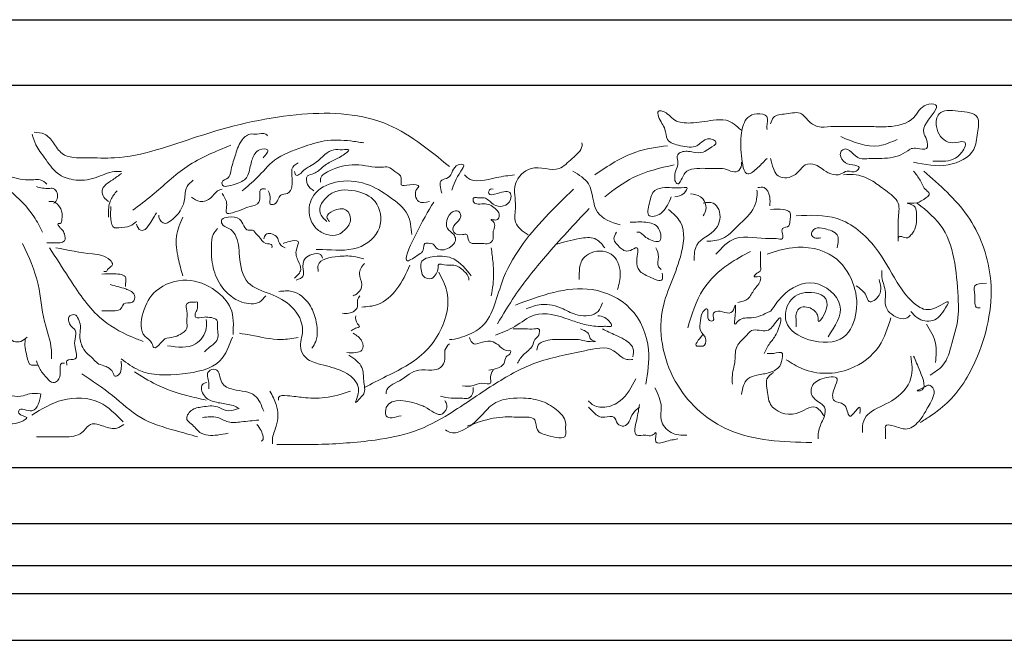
# Model space of a CAD drawing. Extents: x 0 to 286551, y -50 to 581131.
# Tile 133 of 207: x 171611 to 172666, y 560911 to 561575. Entities that reach past the tile are written whole.
import ezdxf

# ---------------------------------------------------------------- set-up
doc = ezdxf.new("R2010")
doc.units = 0
doc.header["$MEASUREMENT"] = 0
doc.layers.add('0.13', color=5, linetype='CONTINUOUS')
doc.layers.add('0.18', color=1, linetype='CONTINUOUS')
doc.layers.add('0.15 GRIJS', color=252, linetype='CONTINUOUS', lineweight=15)

msp = doc.modelspace()

# ---------------------------------------------------------------- linework, layer by layer
at = {"layer": '0.13'}
for points in [[(170183.6, 561505.2), (174323.6, 561505.2)], [(170230.9, 560990.8), (174323.6, 560990.8)], [(170213.6, 560960.7), (174323.6, 560960.7)], [(170213.6, 560910.7), (174323.6, 560910.7)]]:
    msp.add_lwpolyline(points, dxfattribs=at)
at = {"layer": '0.15 GRIJS'}
for points, knots in [([(172415.5, 561463.7), (172416.2, 561466.2), (172418.3, 561473.7), (172433.1, 561473.7), (172447.8, 561477.9), (172455.7, 561466.2), (172466.1, 561459), (172483.3, 561461.6), (172502.2, 561460.4), (172522.9, 561461), (172544.7, 561459.9), (172569.2, 561465), (172576.8, 561485.2), (172600.2, 561485.5), (172582.4, 561467.7), (172577.7, 561454.8), (172583.2, 561447.1), (172584.7, 561434.4), (172573.1, 561437.8), (172567.9, 561437.5), (172565.7, 561437.3)], [0, 0, 0, 0, 7.426924, 21.630443, 38.214259, 47.869753, 60.587604, 74.245017, 97.657394, 118.143657, 135.70294, 164.706245, 184.016688, 193.771942, 215.578491, 226.697048, 234.123972, 243.875487, 253.630741, 260.459303, 260.459303, 260.459303, 260.459303]), ([(172568.6, 561422.7), (172580.7, 561420.1), (172603.2, 561415.2), (172634.9, 561430.7), (172636.3, 561452.9), (172640.9, 561475), (172616.5, 561477.3), (172594.6, 561479.4), (172590.7, 561457.7), (172602.2, 561442.5), (172614.5, 561443.7), (172626.7, 561445.9), (172618.4, 561426.3), (172603.9, 561423.3), (172592.7, 561423.6), (172589.1, 561423.7)], [0, 0, 0, 0, 37.185044, 69.136825, 87.117892, 103.695293, 125.288591, 145.98239, 159.944672, 180.816534, 191.547256, 198.376106, 209.494738, 232.18322, 242.913941, 242.913941, 242.913941, 242.913941]), ([(171626.8, 561454.7), (171630.8, 561454.5), (171639.5, 561454.1), (171648.1, 561443), (171658, 561426.8), (171685, 561427.7), (171733, 561425.2), (171807.6, 561454), (171901.1, 561477.3), (172002.3, 561475.2), (172049.3, 561436.3), (172071.5, 561417.9)], [0, 0, 0, 0, 11.542918, 24.779048, 39.501429, 65.995542, 96.08537, 187.875314, 296.082834, 390.097909, 474.469119, 474.469119, 474.469119, 474.469119]), ([(172384.2, 561456.8), (172379.1, 561461.4), (172370.3, 561469.2), (172350, 561467.3), (172332.9, 561463.9), (172311.4, 561465.1), (172304.9, 561476.8), (172293.9, 561478.2), (172296.1, 561466.7), (172303.3, 561460.3), (172303.5, 561444.1), (172319.9, 561439.8), (172335.7, 561436.8), (172344.2, 561447.7), (172352.3, 561448), (172360, 561443.1), (172349.8, 561437.4), (172343, 561432.1), (172331.7, 561433.3), (172322.4, 561435.4), (172314.5, 561430.5), (172316.1, 561424.6), (172316.3, 561417.7), (172312.5, 561412.2), (172313.2, 561406.4), (172312.6, 561402.7), (172315.8, 561397.5), (172321.1, 561405.4), (172323.7, 561414.2), (172341.2, 561416.9), (172353.4, 561415.4), (172368, 561416.4), (172379, 561408), (172384.5, 561418.2), (172384.3, 561421.7), (172384.2, 561422.7)], [0, 0, 0, 0, 19.750479, 33.407891, 57.970855, 74.810722, 91.592169, 95.494328, 101.345198, 116.610016, 127.728573, 142.99685, 160.556421, 172.462736, 179.291298, 184.168287, 193.823781, 201.687799, 212.41852, 225.100464, 229.977222, 236.803303, 240.703948, 250.884998, 254.785643, 257.711078, 262.587453, 266.725328, 279.441131, 290.563476, 313.975854, 317.878012, 334.718163, 342.580561, 345.505997, 345.505997, 345.505997, 345.505997]), ([(172411.6, 561426.6), (172408.6, 561423.5), (172402.9, 561417.6), (172387.1, 561403.7), (172383.6, 561433.9), (172382.8, 561450.6), (172387.9, 561470.6), (172400.4, 561475.4), (172414.6, 561473.5), (172411.4, 561463.2), (172411.5, 561458.8), (172411.6, 561457.8)], [0, 0, 0, 0, 13.793369, 26.511116, 47.174944, 71.553636, 89.482479, 99.988667, 111.111012, 121.837737, 124.763172, 124.763172, 124.763172, 124.763172]), ([(171624.8, 561452.7), (171625.9, 561448.8), (171628.7, 561439.4), (171639.5, 561426.2), (171649.7, 561409.6), (171670.7, 561402), (171692.2, 561404.2), (171708.2, 561413.2), (171717.9, 561412.7), (171720.4, 561412.6)], [0, 0, 0, 0, 12.05017, 28.922028, 50.748424, 68.751949, 92.240849, 114.020242, 121.37554, 121.37554, 121.37554, 121.37554]), ([(171872.2, 561427.3), (171875.2, 561430.8), (171880.8, 561437.5), (171868, 561437.1), (171861.7, 561430.5), (171858.4, 561419.6), (171856, 561404.3), (171843.6, 561399.6), (171828.1, 561394.5), (171827.8, 561403.7), (171836.2, 561404.5), (171837.8, 561416.4), (171842.3, 561429.2), (171846.4, 561444.1), (171856.5, 561454), (171866, 561451.8), (171873.5, 561454.7), (171876.3, 561451.4), (171876.9, 561450.7)], [0, 0, 0, 0, 9.869615, 18.562187, 24.725838, 37.635508, 52.431838, 66.199015, 80.240973, 82.246208, 90.407222, 97.606632, 114.9598, 132.339304, 144.242585, 151.597883, 160.959092, 163.795264, 163.795264, 163.795264, 163.795264]), ([(171849.5, 561391.9), (171855, 561396.3), (171867.3, 561406.4), (171884.3, 561428.3), (171911.6, 561437.7), (171938.6, 561447.2), (171961.3, 561446.2), (171975.2, 561444.1), (171979.9, 561443.3)], [0, 0, 0, 0, 21.320193, 47.792728, 80.995352, 105.334344, 133.41826, 147.602672, 147.602672, 147.602672, 147.602672]), ([(172551.1, 561447.1), (172544.6, 561444.2), (172524.9, 561435.3), (172504.4, 561444.1), (172490.6, 561450)], [0, 0, 0, 0, 20.670153, 62.786571, 62.786571, 62.786571, 62.786571]), ([(171837.4, 561440.7), (171821.2, 561434.1), (171789.8, 561421.4), (171759.4, 561391.3), (171739.4, 561376.4), (171732.5, 561371.1)], [0, 0, 0, 0, 52.031617, 100.482415, 126.692969, 126.692969, 126.692969, 126.692969]), ([(171926.4, 561391.9), (171923.8, 561393.7), (171918.6, 561397.3), (171917.5, 561409.1), (171928.5, 561410.1), (171935.8, 561418), (171946.6, 561424.8), (171955.1, 561427.8), (171968, 561437.4), (171955.3, 561435.4), (171943.5, 561437.9), (171933, 561424.7), (171922.8, 561418.4), (171916.2, 561415.4), (171913.4, 561410.9), (171907.1, 561407), (171906.1, 561410.8), (171905.6, 561412.6)], [0, 0, 0, 0, 9.454476, 18.811981, 26.013381, 37.515899, 51.05363, 61.51921, 71.457826, 78.144486, 87.505984, 110.51102, 119.228414, 124.618628, 131.236795, 136.328982, 140.813127, 140.813127, 140.813127, 140.813127]), ([(172156, 561344.7), (172150.1, 561348.7), (172139.1, 561356.2), (172144.3, 561377.9), (172137.6, 561399.4), (172159.8, 561423), (172187.2, 561409.5), (172202.1, 561427), (172213.9, 561435.3), (172213.6, 561442.2), (172213.5, 561443.2)], [0, 0, 0, 0, 19.310581, 35.887982, 60.266673, 83.715195, 113.956422, 131.322578, 148.687041, 151.612476, 151.612476, 151.612476, 151.612476]), ([(172227.2, 561409.1), (172241.3, 561418.6), (172265.2, 561434.8), (172293.6, 561438.7), (172305.2, 561440.3)], [0, 0, 0, 0, 50.213655, 85.032385, 85.032385, 85.032385, 85.032385]), ([(172564.7, 561436.4), (172561.6, 561434.2), (172551.8, 561427.6), (172538.1, 561426.6), (172526.7, 561426.6), (172519.9, 561426.9), (172507.3, 561423.8), (172498, 561441.1), (172488.3, 561432), (172493.1, 561421.8), (172501.1, 561420), (172512.4, 561418.4), (172505.8, 561410.2), (172497.8, 561414.9), (172489.9, 561408.5), (172479.1, 561409), (172471.1, 561415.3), (172462.9, 561420.8), (172451.8, 561421.6), (172444.6, 561409.7), (172432.1, 561403.7), (172421.3, 561408.7), (172417.7, 561416.9), (172416.3, 561423), (172415.5, 561426.6)], [0, 0, 0, 0, 11.375309, 35.110682, 39.012841, 45.841403, 55.596657, 75.682238, 79.820113, 90.001267, 100.507455, 107.936544, 112.81292, 122.568173, 129.996998, 140.727719, 152.103028, 159.967295, 170.698017, 180.35317, 199.192859, 205.736321, 213.599031, 224.717588, 224.717588, 224.717588, 224.717588]), ([(171531, 561431.9), (171543.6, 561427.1), (171568.7, 561417.5), (171600.6, 561393.6), (171624.3, 561370.5), (171633.1, 561353.4), (171636, 561347.7)], [0, 0, 0, 0, 40.12262, 80.381898, 118.698008, 137.851645, 137.851645, 137.851645, 137.851645]), ([(171877.6, 561391.9), (171878.8, 561389), (171880.6, 561384.8), (171878.1, 561376.8), (171888.2, 561377.4), (171888, 561389), (171899.6, 561387.7), (171904.3, 561397.6), (171902.8, 561405), (171903.1, 561411.2), (171902.1, 561417.2), (171906.6, 561420), (171909.7, 561421.9)], [0, 0, 0, 0, 9.570338, 14.249091, 18.929551, 30.430609, 38.054346, 46.770316, 58.133056, 60.806768, 65.48552, 74.939996, 74.939996, 74.939996, 74.939996]), ([(172050.1, 561380.5), (172045.8, 561379.5), (172036.6, 561377.3), (172033.3, 561391.3), (172041.3, 561398.4), (172028.7, 561399.5), (172017.8, 561395.6), (172021.9, 561407.9), (172013, 561412), (172007, 561418.3), (171991.7, 561415.9), (171971.2, 561422.9), (171948.8, 561416.6), (171936.9, 561410.1), (171933, 561405.7), (171933.5, 561402.9), (171933.7, 561401.2)], [0, 0, 0, 0, 11.367409, 24.885043, 28.22756, 37.801128, 47.162337, 54.514607, 63.96922, 72.686509, 79.37317, 107.584054, 136.452131, 145.16942, 148.511936, 153.190689, 153.190689, 153.190689, 153.190689]), ([(172074, 561392.5), (172076.1, 561398.6), (172078.9, 561406.7), (172089.5, 561420.9), (172074.4, 561420.2), (172075.2, 561405.6), (172059.4, 561403.9), (172061.8, 561395.2), (172063.3, 561389.5)], [0, 0, 0, 0, 22.682931, 30.109676, 35.962771, 53.327233, 60.756058, 74.408023, 74.408023, 74.408023, 74.408023]), ([(172237.9, 561385.6), (172247.7, 561393.2), (172269.7, 561410.2), (172296.9, 561416.4), (172312.1, 561419.8)], [0, 0, 0, 0, 36.522353, 82.494809, 82.494809, 82.494809, 82.494809]), ([(171596.5, 561408.6), (171598.8, 561407.9), (171608.5, 561404.8), (171620.8, 561402.9), (171634.3, 561404.8), (171638.4, 561401.2), (171640.7, 561399.2)], [0, 0, 0, 0, 6.980859, 30.536239, 37.2229, 45.940188, 45.940188, 45.940188, 45.940188]), ([(171720.4, 561410.6), (171717.5, 561408.4), (171710.3, 561403), (171697.5, 561395.6), (171701.2, 561384.8), (171704.7, 561381.9), (171706.4, 561380.5)], [0, 0, 0, 0, 11.502518, 28.054304, 35.032984, 41.650947, 41.650947, 41.650947, 41.650947]), ([(172141.3, 561409.1), (172135, 561408.3), (172118.8, 561406.4), (172096.7, 561399.2), (172088.6, 561408), (172087.7, 561409.1)], [0, 0, 0, 0, 19.72861, 50.945306, 55.083384, 55.083384, 55.083384, 55.083384]), ([(172203.8, 561413), (172210.3, 561409.1), (172226.4, 561399.5), (172223.8, 561365.5), (172244.7, 561358.6), (172254.5, 561355.4)], [0, 0, 0, 0, 21.480203, 53.244827, 81.194017, 81.194017, 81.194017, 81.194017]), ([(172568.6, 561413), (172571.1, 561409.8), (172576.2, 561403.3), (172579.2, 561394.3), (172587.8, 561388.6), (172577.4, 561381.3), (172572.2, 561378.2), (172557.6, 561379.4), (172570.7, 561376.7), (172571.8, 561367.9), (172572, 561358.6), (172569.9, 561349.8), (172565.8, 561344.8), (172561.2, 561339.3), (172550.9, 561346.8), (172552.2, 561335.9), (172552, 561343.1), (172552.2, 561349.2), (172551.3, 561362.6), (172555.5, 561380.7), (172538.5, 561392.1), (172524.8, 561403.1), (172509, 561410.1), (172498.1, 561409.4), (172493.5, 561409.1)], [0, 0, 0, 0, 11.904676, 24.620325, 28.758403, 37.750293, 49.167906, 55.996756, 63.425845, 70.85277, 81.579301, 91.760454, 96.636985, 101.513973, 111.269227, 115.169677, 118.095112, 124.920998, 138.573159, 156.125769, 175.436213, 192.21766, 211.057279, 224.714691, 224.714691, 224.714691, 224.714691]), ([(172579.4, 561413), (172596.4, 561398.2), (172631, 561368.3), (172658.6, 561295.3), (172644.4, 561223), (172615.5, 561172.7), (172590.1, 561152.9), (172579.1, 561146), (172575.5, 561143.8)], [0, 0, 0, 0, 66.900827, 135.726046, 222.618891, 279.166652, 305.519743, 318.237594, 318.237594, 318.237594, 318.237594]), ([(171629.3, 561396.5), (171633.7, 561395.3), (171639.6, 561393.7), (171647.1, 561395.2), (171652.7, 561390.7), (171652.5, 561382.4), (171648.7, 561379.1), (171648, 561378.5)], [0, 0, 0, 0, 13.52282, 18.203569, 21.546349, 33.577566, 36.413738, 36.413738, 36.413738, 36.413738]), ([(171760.5, 561365.8), (171760.5, 561365.1), (171760.3, 561361.3), (171766, 561355.3), (171775.4, 561361.2), (171783.5, 561369), (171789.1, 561382.6), (171788.2, 561396.1), (171794.7, 561401.2), (171797.3, 561403.2)], [0, 0, 0, 0, 2.005235, 11.459711, 16.551822, 32.624399, 45.534069, 59.823057, 69.277533, 69.277533, 69.277533, 69.277533]), ([(171828.1, 561389.2), (171830, 561386.3), (171833.5, 561381.4), (171833.1, 561374.4), (171831.5, 561366.6), (171846, 561369.7), (171853.6, 561374.8), (171871.8, 561377.8), (171865.9, 561395.1), (171873.1, 561394.1), (171874.9, 561393.9)], [0, 0, 0, 0, 9.869752, 17.222216, 21.900968, 28.587629, 48.467383, 58.932792, 73.22159, 77.902338, 77.902338, 77.902338, 77.902338]), ([(171943.1, 561359.1), (171941.8, 561360.7), (171938.3, 561365.1), (171948.7, 561372.4), (171961.3, 561374.4), (171968.3, 561360.2), (171960.7, 561350.7), (171951.8, 561343.5), (171939.6, 561344.2), (171927.5, 561351.4), (171919, 561367.3), (171924.4, 561391.1), (171951.3, 561404.5), (171982.4, 561401.9), (172007.2, 561386.3), (172029, 561369.3), (172030.6, 561352.6), (172031.3, 561345.1)], [0, 0, 0, 0, 5.389411, 14.843684, 28.901544, 39.36462, 53.129125, 61.290139, 73.325897, 86.512772, 102.359613, 124.254517, 151.544263, 184.369944, 213.398262, 239.870863, 261.765705, 261.765705, 261.765705, 261.765705]), ([(172054.8, 561379.8), (172048.8, 561370.1), (172039.1, 561354.4), (172018.8, 561309.6), (172036.9, 561322.7), (172044.8, 561327.5), (172043.3, 561337.2), (172049.5, 561335.4), (172054.2, 561336.3), (172058.1, 561327.2), (172071.5, 561329), (172079.8, 561338.2), (172075.8, 561346.8), (172064, 561352), (172072.2, 561373.4), (172084.3, 561368.9), (172083.6, 561359.6), (172075.2, 561356.6), (172075, 561345.4), (172083.6, 561344.4), (172091.9, 561346.4), (172090.6, 561333.2), (172104.5, 561336.9), (172113.4, 561334.3), (172119.7, 561340.2), (172116.6, 561348.9), (172123, 561356.4), (172115.1, 561361.4), (172119.7, 561361), (172123.5, 561359.9), (172125.8, 561366.1), (172121.6, 561373), (172113.8, 561378.7), (172106, 561377.8), (172101.3, 561377.8), (172096.7, 561378.6), (172096.5, 561385.8), (172103, 561383.7), (172110.6, 561386.2), (172117.5, 561376.4), (172129.5, 561374), (172137.7, 561380.7), (172138, 561393.4), (172125.5, 561390), (172111.7, 561385.8), (172114.6, 561394.6), (172117.3, 561394), (172118.3, 561393.9)], [0, 0, 0, 0, 42.78684, 69.229596, 82.996773, 89.61494, 97.236122, 101.91687, 104.591419, 111.209586, 125.251256, 136.752314, 141.843112, 151.297588, 171.932986, 177.025174, 183.709161, 193.647479, 200.331467, 210.066965, 214.747714, 221.726394, 236.020598, 243.375895, 249.993859, 256.677846, 268.709063, 271.545372, 273.551284, 278.232032, 283.32283, 288.41345, 301.951181, 309.306479, 311.312678, 316.404601, 321.083354, 325.095177, 332.450475, 343.952993, 355.495911, 365.434527, 372.118515, 386.160473, 395.521682, 400.612301, 403.28685, 403.28685, 403.28685, 403.28685]), ([(172309.1, 561385.6), (172306.5, 561379.5), (172302.9, 561370.8), (172293.4, 561364.7), (172281.6, 561363.8), (172286.4, 561380.2), (172288.6, 561393.5), (172306.4, 561396.5), (172315.4, 561394.3), (172327.9, 561396.1), (172321.5, 561386.5), (172316.3, 561386), (172313, 561385.6)], [0, 0, 0, 0, 19.234739, 27.098854, 33.927704, 47.579864, 62.433761, 73.556105, 94.04208, 96.968771, 103.510805, 114.016994, 114.016994, 114.016994, 114.016994]), ([(172414.5, 561375.9), (172414.8, 561379), (172415.4, 561385.9), (172410.7, 561396.8), (172404.2, 561395.8), (172401.8, 561395.4)], [0, 0, 0, 0, 9.751321, 21.124717, 27.953279, 27.953279, 27.953279, 27.953279]), ([(171715.7, 561391.9), (171713.2, 561388.9), (171707.5, 561382.2), (171706.3, 561371.6), (171706.4, 561365.3), (171706.4, 561363.8)], [0, 0, 0, 0, 11.501216, 25.790258, 30.46901, 30.46901, 30.46901, 30.46901]), ([(171795.3, 561385.2), (171798.3, 561383.1), (171804.8, 561378.5), (171816.7, 561383.2), (171821.4, 561391.6), (171826.4, 561393.3), (171828.1, 561393.9)], [0, 0, 0, 0, 10.465322, 22.519444, 32.919199, 38.01131, 38.01131, 38.01131, 38.01131]), ([(171940.4, 561359.1), (171937.2, 561362), (171928.4, 561370.1), (171943.2, 561393.3), (171969.4, 561394.1), (171996.3, 561382.8), (172001.8, 561349), (171971.9, 561325.4), (171946, 561329.2), (171931.3, 561329), (171929, 561329)], [0, 0, 0, 0, 11.902392, 32.82824, 61.298974, 85.526207, 113.986659, 145.691321, 183.190099, 189.87676, 189.87676, 189.87676, 189.87676]), ([(172204.5, 561393.9), (172194.3, 561384), (172164, 561354.5), (172126.5, 561307.2), (172116.5, 561247.8), (172088.5, 561236.3), (172077.2, 561232.7), (172072.4, 561232.8), (172071.5, 561232.8)], [0, 0, 0, 0, 42.544837, 126.90349, 181.018918, 201.949906, 213.627197, 216.302034, 216.302034, 216.302034, 216.302034]), ([(172343.3, 561365.2), (172344.5, 561367.4), (172348.3, 561373.9), (172342.5, 561387.2), (172333.5, 561388.2), (172329.6, 561388.6)], [0, 0, 0, 0, 7.427038, 22.280821, 33.403444, 33.403444, 33.403444, 33.403444]), ([(172347.2, 561337.9), (172353, 561338.2), (172366.2, 561339.1), (172381.3, 561356.3), (172397, 561369.3), (172401.2, 561384.2), (172400.9, 561390.2), (172400.8, 561392.5)], [0, 0, 0, 0, 16.839867, 38.320292, 65.295814, 76.414446, 83.240527, 83.240527, 83.240527, 83.240527]), ([(171642.7, 561380.5), (171644.3, 561380.6), (171649.3, 561381.2), (171654.2, 561375.3), (171657.4, 561368.4), (171656.8, 561363.2), (171656.3, 561356.4), (171650.9, 561357.8), (171654.3, 561352.4), (171657.4, 561350.1), (171659.9, 561345.4), (171661.2, 561338), (171653, 561335.6), (171647, 561336.5), (171642.2, 561336.4), (171640.7, 561336.4)], [0, 0, 0, 0, 4.680749, 14.619152, 19.709885, 27.062349, 32.153082, 34.158993, 39.249613, 42.086126, 47.475537, 54.827807, 59.919994, 69.281204, 73.961664, 73.961664, 73.961664, 73.961664]), ([(171709.1, 561375.1), (171708.8, 561371), (171708.4, 561363.7), (171710.6, 561351.4), (171720.5, 561352.9), (171729, 561352.8), (171734.3, 561357.3), (171736.5, 561359.1)], [0, 0, 0, 0, 13.367975, 23.549393, 28.230141, 40.431799, 48.592813, 48.592813, 48.592813, 48.592813]), ([(172221.2, 561373.1), (172205.4, 561356.2), (172177.4, 561326.3), (172144.2, 561285.1), (172129, 561259.6), (172123, 561249.5)], [0, 0, 0, 0, 69.567741, 122.922413, 158.35138, 158.35138, 158.35138, 158.35138]), ([(172333.5, 561317.4), (172333.7, 561323.4), (172334.1, 561339.2), (172359.4, 561346.6), (172363.3, 561368.7), (172354.1, 561380.8), (172347.1, 561379.5), (172343.3, 561378.8)], [0, 0, 0, 0, 16.833768, 43.810968, 64.497055, 73.488945, 84.219666, 84.219666, 84.219666, 84.219666]), ([(172572.5, 561378.8), (172582.8, 561370.5), (172603.4, 561353.7), (172613.9, 561313.6), (172616.2, 561282.8), (172617, 561253.6), (172610, 561231.2), (172603.6, 561205.6), (172591.2, 561197.7), (172586.2, 561194.5)], [0, 0, 0, 0, 38.621431, 77.78695, 118.928487, 132.580453, 164.523447, 189.878682, 207.244958, 207.244958, 207.244958, 207.244958]), ([(171736.5, 561356.4), (171737.6, 561353.4), (171739, 561349.5), (171746.4, 561349.6), (171750.4, 561356.5), (171754.7, 561362.8), (171757, 561366.9), (171757.9, 561368.5)], [0, 0, 0, 0, 8.159969, 10.834518, 20.288994, 29.004964, 34.394207, 34.394207, 34.394207, 34.394207]), ([(171786, 561363.8), (171783.1, 561357), (171777.1, 561342.8), (171780.7, 561320.8), (171784.3, 561307.1), (171786, 561301)], [0, 0, 0, 0, 21.772644, 45.252635, 64.544298, 64.544298, 64.544298, 64.544298]), ([(171963.8, 561216.1), (171969.7, 561212.1), (171979.8, 561205.3), (171979.1, 561189), (171982.3, 561175.8), (171976.1, 561170.5), (171969.2, 561162.2), (171975.9, 561176.9), (171972.5, 561190), (171953.3, 561202.2), (171933.9, 561205.2), (171917.2, 561211.5), (171909.8, 561226.1), (171918.1, 561245.1), (171904.6, 561270), (171880.6, 561282), (171851.5, 561290.7), (171846.1, 561320), (171846, 561341.5), (171836.4, 561352.5), (171827.5, 561354.2), (171827.3, 561362.8), (171836.8, 561364.2), (171847.2, 561364.1), (171850.8, 561355.1), (171855.1, 561348.6), (171862, 561351), (171864.5, 561345.7), (171869.5, 561341.6), (171872.1, 561334.3), (171882.2, 561335.6), (171881.7, 561332), (171881.6, 561331)], [0, 0, 0, 0, 19.387399, 33.566497, 47.602949, 53.76637, 60.384537, 67.363113, 83.52957, 104.125486, 128.464478, 144.314537, 154.777612, 173.600007, 201.426799, 228.716545, 255.031149, 284.623809, 308.481576, 317.936052, 326.653341, 331.332093, 338.533493, 350.73515, 359.45112, 366.069287, 370.749748, 377.367915, 380.204224, 390.604182, 397.585041, 400.258559, 400.258559, 400.258559, 400.258559]), ([(172306.2, 561372), (172311.1, 561367.8), (172325.7, 561355.1), (172318.9, 561310.7), (172289.8, 561259.5), (172307.3, 561181.1), (172372.9, 561124.8), (172428.6, 561123.2), (172459.4, 561122.4)], [0, 0, 0, 0, 18.633319, 55.688766, 117.36476, 198.073737, 270.651176, 360.467557, 360.467557, 360.467557, 360.467557]), ([(172356.9, 561324.2), (172363.2, 561331.1), (172378.4, 561347.7), (172405.4, 561339.6), (172420.8, 561341.3), (172432.1, 561338.4), (172423.7, 561353.7), (172435.7, 561352.6), (172435.9, 561360.8), (172438.8, 561369.6), (172426.6, 561373), (172419.8, 561372.4), (172415.5, 561372)], [0, 0, 0, 0, 26.353213, 63.423291, 70.251853, 77.080415, 87.806946, 95.236035, 99.256802, 109.983333, 117.412422, 131.069547, 131.069547, 131.069547, 131.069547]), ([(172442.8, 561365.2), (172457.9, 561365.9), (172490.6, 561367.5), (172529.1, 561334.4), (172547.9, 561297.2), (172566.8, 561270.8), (172587, 561260.6), (172609.5, 561278.2), (172599.9, 561261.7), (172591.7, 561250.2), (172573.4, 561253.4), (172567.8, 561260.3), (172565.7, 561262.8)], [0, 0, 0, 0, 43.996009, 95.49772, 139.329889, 171.173189, 189.160742, 207.094388, 213.636292, 232.946939, 249.78709, 259.44238, 259.44238, 259.44238, 259.44238]), ([(172265.2, 561358.3), (172270.7, 561358.6), (172281.2, 561359.1), (172297.1, 561355.7), (172299.6, 561337.2), (172288, 561338.2), (172281.3, 561341.7), (172275.8, 561348), (172273.1, 561347.7), (172272.1, 561347.6)], [0, 0, 0, 0, 16.584103, 31.852123, 45.504089, 48.430492, 63.698682, 68.575671, 71.502074, 71.502074, 71.502074, 71.502074]), ([(172486.7, 561331), (172487.7, 561336.2), (172489.8, 561347), (172474.7, 561351.1), (172463.6, 561353.9), (172457.4, 561345.5), (172463, 561340.5), (172466.8, 561341.3), (172469.1, 561341.8)], [0, 0, 0, 0, 13.651966, 28.920243, 38.675496, 46.538064, 50.675939, 57.504789, 57.504789, 57.504789, 57.504789]), ([(171874.9, 561279.6), (171872.8, 561277), (171866.7, 561269.4), (171845.4, 561272), (171827.3, 561286.6), (171817.2, 561309.7), (171816.4, 561329), (171817.2, 561344.3), (171821.6, 561349.6), (171823.4, 561351.8)], [0, 0, 0, 0, 9.454476, 28.176895, 54.919712, 77.65666, 101.136651, 113.33394, 121.493744, 121.493744, 121.493744, 121.493744]), ([(171872.9, 561340.4), (171873.3, 561342.2), (171874.8, 561348.1), (171888.9, 561344.9), (171888.7, 561333.9), (171893.8, 561331.8), (171895.6, 561331)], [0, 0, 0, 0, 5.090798, 16.633716, 27.096662, 32.487126, 32.487126, 32.487126, 32.487126]), ([(172237.9, 561331), (172234.7, 561335), (172227.7, 561343.6), (172207.2, 561340.5), (172194.1, 561337), (172186.2, 561334.9)], [0, 0, 0, 0, 14.49967, 31.083773, 56.16392, 56.16392, 56.16392, 56.16392]), ([(172299.4, 561303.7), (172299.8, 561301), (172301, 561292.6), (172284.9, 561300.3), (172274.2, 561305.2), (172270.5, 561316.9), (172275.8, 561335), (172265.4, 561327.2), (172258.7, 561327.2), (172252.9, 561332.6), (172245.4, 561339.3), (172249.1, 561345.3), (172250.6, 561347.6)], [0, 0, 0, 0, 6.82608, 20.793295, 33.511146, 44.629703, 58.281669, 65.710758, 72.53932, 77.416308, 89.320984, 96.74773, 96.74773, 96.74773, 96.74773]), ([(171614.6, 561335.7), (171621.2, 561321.3), (171633.5, 561294.6), (171635.3, 561254.5), (171645.9, 561228.9), (171645.5, 561215.2), (171645.4, 561212)], [0, 0, 0, 0, 47.175433, 87.173951, 118.788105, 128.14561, 128.14561, 128.14561, 128.14561]), ([(171643.4, 561331), (171650.2, 561320.4), (171666.7, 561294.8), (171691.2, 561257), (171722.9, 561238.5), (171739.6, 561232.3), (171743.6, 561230.8)], [0, 0, 0, 0, 38.196937, 91.551432, 132.373714, 145.287161, 145.287161, 145.287161, 145.287161]), ([(171650, 561331), (171663.2, 561328.4), (171682.8, 561324.6), (171704.4, 561322.9), (171712.9, 561312.1), (171706.2, 561309.8), (171704.7, 561305.1), (171702.5, 561305.4), (171701.5, 561305.6)], [0, 0, 0, 0, 40.013248, 59.893003, 65.282557, 71.900724, 75.243085, 77.917634, 77.917634, 77.917634, 77.917634]), ([(171893.6, 561335.7), (171895.6, 561336.4), (171900.3, 561338), (171913, 561340.1), (171905.5, 561327.1), (171909, 561318), (171914.6, 561306.7), (171908.8, 561301.2), (171905.6, 561298.3)], [0, 0, 0, 0, 6.980859, 16.342356, 25.260172, 37.457508, 47.189915, 58.690972, 58.690972, 58.690972, 58.690972]), ([(172116.3, 561331), (172117, 561325.7), (172118.9, 561312.7), (172119.3, 561295.2), (172117, 561283.6), (172116.3, 561279.6)], [0, 0, 0, 0, 16.166614, 39.56057, 51.758051, 51.758051, 51.758051, 51.758051]), ([(172292.6, 561331), (172294, 561327.9), (172297, 561321.5), (172293.2, 561311.8), (172297.3, 561308.5), (172298.4, 561307.6)], [0, 0, 0, 0, 10.180967, 20.907692, 25.045771, 25.045771, 25.045771, 25.045771]), ([(172411.6, 561324.2), (172420.5, 561327.1), (172443.7, 561334.5), (172483, 561327.9), (172505.4, 561295.5), (172510.2, 561263.4), (172495.9, 561228.1), (172457.7, 561228.6), (172427.7, 561246.6), (172433.4, 561276.1), (172454.6, 561286.7), (172486.1, 561277.7), (172465.4, 561246.3), (172466.7, 561259.5), (172460.1, 561267.5), (172446.2, 561269), (172442.1, 561259.7), (172442.9, 561253), (172442.8, 561248.5), (172442.8, 561246.2)], [0, 0, 0, 0, 28.154561, 73.123204, 107.25809, 138.705705, 169.235039, 206.420083, 237.647341, 259.452594, 281.264332, 305.882549, 325.117289, 328.042724, 339.9474, 353.604812, 360.146846, 366.972926, 373.799006, 373.799006, 373.799006, 373.799006]), ([(171935.7, 561319.7), (171935.2, 561321.2), (171933.6, 561326), (171924.3, 561324), (171914.8, 561320), (171914.4, 561309.6), (171916.4, 561299.6), (171910.8, 561297.5), (171907.6, 561296.3)], [0, 0, 0, 0, 4.484145, 13.845642, 22.222995, 34.420331, 41.104318, 49.821607, 49.821607, 49.821607, 49.821607]), ([(171979.9, 561319), (171976, 561320.1), (171967, 561322.6), (171951.2, 561322), (171929.7, 561318.6), (171930.8, 561308), (171931, 561305.6)], [0, 0, 0, 0, 11.677572, 27.725441, 51.079358, 57.76354, 57.76354, 57.76354, 57.76354]), ([(172094.9, 561301), (172089.2, 561308.1), (172078.8, 561321.1), (172058.3, 561323.1), (172039.8, 561318.6), (172041.4, 561307.7), (172042.3, 561299.4), (172052.6, 561296.2), (172057.8, 561303), (172059.8, 561307.9), (172058.7, 561315.2), (172068.9, 561311.2), (172077.9, 561313.6), (172086.6, 561307), (172092.4, 561300.6), (172092.2, 561297), (172092.2, 561296.3)], [0, 0, 0, 0, 26.004237, 46.904556, 62.456156, 69.80862, 76.787196, 86.522695, 93.140862, 100.119355, 102.793067, 112.154276, 119.509574, 132.696299, 141.412105, 143.417341, 143.417341, 143.417341, 143.417341]), ([(172251.6, 561286.2), (172253.2, 561291.9), (172256.7, 561304.9), (172247.6, 561329), (172223.5, 561328.4), (172211.6, 561316.8), (172210.5, 561306), (172210.6, 561299.2), (172210.6, 561296.9)], [0, 0, 0, 0, 17.794887, 40.477642, 64.865775, 74.520928, 88.48308, 95.30916, 95.30916, 95.30916, 95.30916]), ([(172326.7, 561245.2), (172331, 561259.6), (172339.1, 561286.4), (172366.7, 561312.6), (172386, 561322.9), (172394, 561327.1)], [0, 0, 0, 0, 44.186247, 82.807541, 109.909489, 109.909489, 109.909489, 109.909489]), ([(172380.3, 561272.5), (172384.3, 561273.3), (172392.4, 561274.9), (172397.4, 561287.3), (172404.2, 561292.7), (172405.7, 561302.1), (172395, 561297.5), (172400.9, 561304.6), (172405.5, 561305.8), (172404, 561314.4), (172404.8, 561320.6), (172404.7, 561326.2), (172404.7, 561327.1)], [0, 0, 0, 0, 11.41768, 23.322356, 36.038159, 38.963594, 45.792444, 50.668975, 55.545963, 59.446414, 73.09838, 76.023815, 76.023815, 76.023815, 76.023815]), ([(171980.5, 561314.3), (171977.8, 561310.6), (171972.5, 561303.4), (171980.1, 561292.1), (171974.9, 561282.6), (171970.1, 561280.3), (171968.5, 561279.6)], [0, 0, 0, 0, 12.558972, 24.232236, 34.695182, 40.085742, 40.085742, 40.085742, 40.085742]), ([(172029.3, 561312.3), (172025.3, 561303.6), (172017.5, 561286.8), (171998.3, 561269), (171983.6, 561267.9), (171977.9, 561267.5)], [0, 0, 0, 0, 29.022498, 55.647649, 72.576628, 72.576628, 72.576628, 72.576628]), ([(171699.5, 561302.9), (171703.6, 561303), (171711.5, 561303.2), (171726.1, 561302.4), (171724.8, 561294.1), (171724.9, 561291.1), (171724.9, 561289.6)], [0, 0, 0, 0, 13.373321, 26.059877, 30.738824, 35.417577, 35.417577, 35.417577, 35.417577]), ([(172060.1, 561305), (172063.6, 561298.2), (172071.9, 561282.4), (172067.9, 561245.9), (172042.4, 561211.8), (172007.2, 561195.2), (171988.3, 561185.4), (171980.5, 561181.3)], [0, 0, 0, 0, 22.469922, 52.614874, 104.369865, 142.102749, 168.417353, 168.417353, 168.417353, 168.417353]), ([(172564.7, 561258.9), (172563.8, 561257.8), (172560.8, 561254.1), (172548.1, 561255.7), (172535.7, 561267.2), (172540.3, 561284.7), (172533.9, 561296.4), (172534.4, 561304.4), (172534.5, 561306.7)], [0, 0, 0, 0, 4.138078, 13.893332, 33.203775, 46.855935, 63.88641, 70.71249, 70.71249, 70.71249, 70.71249]), ([(171708.2, 561291.6), (171713.9, 561290.2), (171721.2, 561288.4), (171730.1, 561284.9), (171735.8, 561280.7), (171733.4, 561269.9), (171722.4, 561273.7), (171720.8, 561264.7), (171712.6, 561263), (171705.8, 561263.6), (171701.1, 561263.5), (171699.5, 561263.5)], [0, 0, 0, 0, 17.359204, 22.451127, 29.069431, 36.690501, 46.264069, 51.65348, 58.854808, 68.216017, 72.896766, 72.896766, 72.896766, 72.896766]), ([(171839.9, 561238.1), (171840.4, 561247.9), (171841.2, 561266.3), (171820, 561288.3), (171790.4, 561300.6), (171756.6, 561289), (171742.2, 561263.9), (171739.5, 561237.4), (171753.1, 561231.6), (171754.6, 561221), (171762.6, 561228.5), (171767, 561234.9), (171776, 561234.7), (171783.8, 561238.2), (171791.9, 561243.4), (171789.7, 561253.8), (171791.6, 561261.6), (171788.4, 561271.1), (171795.3, 561273.4), (171798.5, 561272.5), (171802.4, 561273.4), (171801.4, 561269.6), (171802.6, 561266), (171799.4, 561262), (171798.9, 561253.9), (171806.9, 561257), (171814.6, 561256.7), (171824.5, 561255.5), (171822.4, 561244.1), (171826.6, 561231.6), (171814.6, 561225), (171810, 561220.3), (171809.2, 561219.4)], [0, 0, 0, 0, 28.199826, 52.853432, 85.643598, 120.322356, 147.607203, 173.08548, 183.485438, 188.576058, 197.293347, 203.911514, 213.485082, 220.686482, 230.625098, 237.977562, 249.340302, 256.692766, 261.784954, 266.465414, 268.471326, 270.476561, 275.155508, 280.246128, 284.92488, 294.286089, 296.292289, 309.205468, 313.884415, 327.920867, 343.993306, 347.775164, 347.775164, 347.775164, 347.775164]), ([(172415.5, 561262.8), (172419.3, 561268.5), (172429.9, 561284.4), (172462, 561301.7), (172499.7, 561269.9), (172484.5, 561247), (172476.9, 561235.5)], [0, 0, 0, 0, 20.871862, 57.643415, 93.61316, 130.023178, 130.023178, 130.023178, 130.023178]), ([(172531.6, 561296.9), (172533.2, 561291.4), (172536.2, 561281.8), (172520.6, 561269.3), (172517.5, 561283.3), (172511.4, 561287.3), (172507.2, 561290.1)], [0, 0, 0, 0, 16.577401, 29.295253, 35.837286, 51.009855, 51.009855, 51.009855, 51.009855]), ([(172646.7, 561293), (172641.1, 561292.9), (172631.4, 561292.8), (172635.2, 561279.3), (172632.7, 561266.1), (172638.8, 561266.6), (172639.8, 561266.7)], [0, 0, 0, 0, 13.014707, 22.766028, 36.728309, 39.655001, 39.655001, 39.655001, 39.655001]), ([(171888.9, 561284.2), (171893.7, 561284.7), (171906.4, 561286.1), (171922.3, 561272.5), (171929.6, 561252.7), (171931.5, 561234.9), (171925.9, 561225.8), (171924.4, 561223.4)], [0, 0, 0, 0, 14.041958, 37.441764, 54.821268, 78.215224, 86.591128, 86.591128, 86.591128, 86.591128]), ([(171975.8, 561279.6), (171974.7, 561278.1), (171972.1, 561274.7), (171975, 561266), (171965.4, 561260), (171959.3, 561260.6), (171957.1, 561260.9)], [0, 0, 0, 0, 5.389243, 12.07323, 23.976632, 30.663292, 30.663292, 30.663292, 30.663292]), ([(172281.8, 561184.8), (172283.8, 561197.1), (172288.5, 561225.3), (172270.1, 561269.5), (172226.1, 561290.2), (172182, 561284.7), (172155.8, 561274.7), (172142.3, 561269.6)], [0, 0, 0, 0, 37.170822, 85.194236, 130.998723, 172.074978, 215.261575, 215.261575, 215.261575, 215.261575]), ([(171591.9, 561277.5), (171591.4, 561270.5), (171590.6, 561258.6), (171595.4, 561242.9), (171601.8, 561229.9), (171613.3, 561230), (171617.2, 561233.5), (171619.3, 561235.4)], [0, 0, 0, 0, 20.720439, 35.319036, 50.56313, 57.918427, 66.079441, 66.079441, 66.079441, 66.079441]), ([(172153.7, 561265.5), (172159, 561267.6), (172171.8, 561272.6), (172191.9, 561267.2), (172209.3, 561256.6), (172230.4, 561258.1), (172234.1, 561268.8), (172235.3, 561272.2)], [0, 0, 0, 0, 16.716006, 40.582278, 57.966536, 79.736387, 90.199333, 90.199333, 90.199333, 90.199333]), ([(172414.5, 561262.8), (172408.2, 561259.6), (172397.6, 561254.2), (172383.5, 561257), (172375.6, 561245.7), (172377.9, 561259.2), (172378.2, 561274.8), (172374.1, 561255.1), (172360.8, 561266.6), (172352.3, 561259.6), (172356.5, 561252.4), (172345, 561252.3), (172351, 561269.6), (172340.8, 561261.2), (172340.8, 561253.1), (172338.1, 561241.2), (172348.2, 561235.2), (172345, 561225), (172340.1, 561225.9), (172331.7, 561224.7), (172338.2, 561232.4), (172343.3, 561238.4)], [0, 0, 0, 0, 20.670153, 34.637368, 40.154784, 49.906299, 60.63283, 68.059689, 85.618972, 89.757051, 96.583131, 100.48529, 113.495628, 118.372617, 128.55377, 139.280301, 150.653549, 158.080408, 161.006811, 164.90897, 179.307908, 179.307908, 179.307908, 179.307908]), ([(171720.2, 561209.4), (171720.3, 561207.1), (171720.4, 561202.6), (171719.7, 561196.3), (171712.8, 561191.4), (171711.2, 561199.1), (171706.8, 561202.7), (171700.9, 561205.1), (171694.5, 561206.6), (171689.7, 561213.2), (171682.6, 561217.9), (171678.1, 561225.4), (171675.7, 561232.8), (171676.1, 561240.8), (171677, 561249), (171674.1, 561254.9), (171671.5, 561259.8), (171667, 561259.3), (171663.1, 561256.8), (171664, 561251.8), (171665.7, 561246.7), (171672.9, 561242.9), (171670.4, 561232.9), (171669.9, 561224.1), (171675.4, 561209.3), (171660.7, 561212.5), (171661.7, 561207.2), (171662.1, 561205.4)], [0, 0, 0, 0, 6.683988, 13.662481, 19.052945, 24.442188, 31.060355, 36.152278, 43.353678, 49.971844, 59.910461, 68.626431, 75.604924, 82.957388, 92.314893, 99.514122, 102.856639, 107.537387, 110.880168, 115.55892, 120.649718, 127.267885, 136.625584, 145.983089, 158.014306, 166.935448, 171.6142, 171.6142, 171.6142, 171.6142]), ([(171971.2, 561258.2), (171971, 561255.2), (171970.9, 561251.1), (171976.8, 561246.2), (171970.2, 561244.9), (171967.8, 561243.1), (171966.5, 561242.1)], [0, 0, 0, 0, 8.917815, 12.260332, 16.745555, 22.135865, 22.135865, 22.135865, 22.135865]), ([(172120.9, 561237.5), (172128, 561240.2), (172142.5, 561245.7), (172165.2, 561265.2), (172193, 561256.8), (172214.4, 561248.9), (172226.4, 561246.7), (172235.4, 561246.8), (172239.7, 561247), (172248.8, 561245.6), (172238.8, 561257.5), (172232.9, 561258), (172230.6, 561258.2)], [0, 0, 0, 0, 22.742616, 46.709797, 84.446094, 99.247017, 116.175996, 120.856457, 125.537205, 130.217954, 141.71917, 149.342907, 149.342907, 149.342907, 149.342907]), ([(172408.6, 561217.9), (172410.5, 561221.8), (172414.2, 561229.4), (172422.5, 561237.1), (172429.4, 561260.8), (172419.2, 561249.8), (172413.2, 561238), (172395.5, 561246.4), (172388.6, 561234.8), (172379.3, 561228.5), (172377.3, 561218.7), (172377.6, 561207.1), (172373.9, 561197.2), (172374.3, 561188), (172374.5, 561184.8)], [0, 0, 0, 0, 12.219849, 24.124366, 42.105495, 46.243573, 61.416142, 77.999958, 87.655451, 97.310604, 111.509489, 114.434924, 132.229858, 141.981179, 141.981179, 141.981179, 141.981179]), ([(171769.7, 561226.1), (171780.5, 561224.5), (171798.6, 561221.8), (171812.2, 561241.1), (171811.4, 561251), (171811.2, 561254.2)], [0, 0, 0, 0, 30.15657, 50.366494, 59.723999, 59.723999, 59.723999, 59.723999]), ([(172544.2, 561256), (172540.9, 561245.3), (172533.6, 561221.9), (172498.7, 561195.2), (172457.8, 561194.8), (172437.7, 561207.5), (172432.1, 561211.1)], [0, 0, 0, 0, 32.781799, 72.389913, 123.117115, 143.202697, 143.202697, 143.202697, 143.202697]), ([(172582.3, 561249.1), (172586.4, 561242.5), (172594.2, 561229.9), (172592.7, 561215.2), (172592, 561208.2)], [0, 0, 0, 0, 22.682755, 43.160801, 43.160801, 43.160801, 43.160801]), ([(171909.7, 561234.8), (171903.6, 561233.8), (171886.6, 561231.1), (171865.7, 561236.5), (171850.8, 561238.8), (171846.8, 561239.5)], [0, 0, 0, 0, 18.165065, 51.261819, 63.46376, 63.46376, 63.46376, 63.46376]), ([(171968.5, 561239.5), (171972.2, 561237.2), (171978.7, 561233.3), (171980, 561220.5), (171970.2, 561218.2), (171964.8, 561218.5), (171961.8, 561218.7)], [0, 0, 0, 0, 12.772425, 22.130124, 29.331452, 38.692661, 38.692661, 38.692661, 38.692661]), ([(172139.7, 561244.1), (172141.9, 561244.1), (172146.3, 561244.1), (172154.1, 561244.3), (172160.3, 561243.5), (172168.8, 561245.5), (172168, 561236.5), (172162.1, 561233.2), (172160.8, 561223.4), (172150.5, 561217.9), (172146.3, 561210.7), (172144.4, 561207.4)], [0, 0, 0, 0, 6.68666, 13.373321, 22.73453, 27.415279, 34.099266, 40.262687, 47.462097, 60.698227, 72.199443, 72.199443, 72.199443, 72.199443]), ([(172211.9, 561244.1), (172215.9, 561242.5), (172221.7, 561240.3), (172221.9, 561232.1), (172232.1, 561230.2), (172216.9, 561230.3), (172211.1, 561233.3), (172202.6, 561232.7), (172196.5, 561232.8), (172189.6, 561232.7), (172181.7, 561233.2), (172173.8, 561231.5), (172166.6, 561228.3), (172165.6, 561223.9), (172165.1, 561221.4)], [0, 0, 0, 0, 11.502753, 16.593372, 21.685295, 30.377867, 39.951435, 47.306733, 53.993393, 58.673854, 68.035063, 77.608913, 82.999223, 90.19856, 90.19856, 90.19856, 90.19856]), ([(172268.1, 561214.1), (172268.5, 561217.3), (172269.6, 561225.2), (172259.5, 561232.9), (172247.9, 561238.1), (172240, 561241.9), (172235.3, 561244.1)], [0, 0, 0, 0, 9.357699, 22.59417, 33.059492, 48.611092, 48.611092, 48.611092, 48.611092]), ([(171617.3, 561232.8), (171617.1, 561229.8), (171616.8, 561223.6), (171619.5, 561215.3), (171621, 561204.7), (171626.4, 561205.4), (171628.9, 561205.3), (171630.4, 561205.4), (171631.3, 561205.4)], [0, 0, 0, 0, 8.689223, 18.259501, 28.722402, 31.396951, 33.402863, 36.077412, 36.077412, 36.077412, 36.077412]), ([(171839.3, 561235.4), (171835.8, 561226), (171827, 561202.4), (171783.7, 561194.6), (171745.2, 561193.5), (171726.3, 561207.5), (171720.2, 561212)], [0, 0, 0, 0, 28.704784, 71.209022, 118.186855, 140.441723, 140.441723, 140.441723, 140.441723]), ([(172268.1, 561211.4), (172265.8, 561211.2), (172257.7, 561210.4), (172244.8, 561227.6), (172207, 561218), (172164, 561211), (172116, 561183.6), (172076.2, 561154.9), (172034.4, 561132.2), (171986, 561123.4), (171936.7, 561119.9), (171901.6, 561120.3), (171886.9, 561120.5)], [0, 0, 0, 0, 6.68666, 23.560993, 54.319458, 109.457543, 159.998171, 215.999737, 257.861198, 301.013859, 362.041781, 406.173278, 406.173278, 406.173278, 406.173278]), ([(172071.5, 561228.1), (172069.5, 561226), (172065.2, 561221.5), (172068.1, 561211.7), (172063.2, 561201.4), (172051.2, 561199.3), (172034.8, 561202.2), (172021.4, 561188.6), (172003.6, 561182.3), (172003.9, 561175.3), (172003.9, 561174.6)], [0, 0, 0, 0, 8.159804, 17.517309, 27.980384, 37.715936, 51.757894, 75.39658, 93.887623, 95.892858, 95.892858, 95.892858, 95.892858]), ([(172113.6, 561200), (172116.7, 561200.5), (172122.4, 561201.3), (172131, 561205.7), (172130.7, 561214.9), (172136.9, 561216.5), (172137.5, 561221.3), (172131.4, 561219.6), (172126.3, 561225.4), (172117.8, 561231.4), (172107.7, 561231.3), (172097, 561225.5), (172094.2, 561231.9), (172092.9, 561234.8)], [0, 0, 0, 0, 9.573568, 17.734694, 25.558317, 32.176621, 34.181856, 36.187768, 46.653348, 55.370637, 66.737758, 76.311326, 84.471295, 84.471295, 84.471295, 84.471295]), ([(172384.2, 561174), (172385.5, 561180.6), (172387.4, 561190.9), (172402.2, 561195.2), (172413.9, 561196.4), (172426.7, 561202.9), (172427.8, 561211.8), (172428.9, 561220.9), (172420.4, 561217.6), (172415.2, 561218), (172412.9, 561217.9), (172411.6, 561217.9)], [0, 0, 0, 0, 17.929023, 28.435139, 42.402354, 55.120205, 66.238762, 69.164197, 78.919451, 81.845854, 85.748013, 85.748013, 85.748013, 85.748013]), ([(172565.7, 561215), (172566.7, 561207), (172569.1, 561188), (172547.3, 561165.3), (172526.6, 561159.1), (172516, 561149.1), (172513.8, 561142.7), (172514, 561136.7), (172514, 561134.4), (172514, 561133.1)], [0, 0, 0, 0, 23.403481, 55.246632, 83.195822, 87.3339, 98.748244, 101.673679, 105.574129, 105.574129, 105.574129, 105.574129]), ([(172568.6, 561215), (172570.6, 561210.2), (172574.8, 561200.1), (172584, 561177.7), (172569.8, 561177.8), (172580.1, 561180.8), (172584.2, 561185.4), (172593.5, 561177.9), (172587.5, 561166.5), (172581.5, 561156.2), (172575.6, 561145.4), (172562.4, 561134.2), (172551.2, 561139.4), (172537.7, 561142.8), (172538.8, 561134), (172538.6, 561129.7), (172538.4, 561126.3)], [0, 0, 0, 0, 17.928734, 38.40678, 41.333471, 47.87719, 55.306014, 60.183002, 77.01677, 84.879481, 97.59513, 114.376577, 128.34351, 138.098763, 141.024198, 151.750729, 151.750729, 151.750729, 151.750729]), ([(171629.3, 561210), (171630.5, 561206.8), (171633.1, 561199.7), (171639.6, 561192.6), (171646.1, 561185.2), (171654.2, 561189.2), (171655.2, 561197.1), (171654, 561207.9), (171658.4, 561207.5), (171659.4, 561207.4)], [0, 0, 0, 0, 10.181531, 22.08377, 30.244896, 35.336819, 45.069226, 54.639564, 57.314113, 57.314113, 57.314113, 57.314113]), ([(171678.1, 561196), (171689.3, 561188.6), (171711, 561174.1), (171739.9, 561146.1), (171773.5, 561136.6), (171794, 561130.7), (171801.8, 561128.5)], [0, 0, 0, 0, 40.259166, 78.373258, 118.362479, 142.701418, 142.701418, 142.701418, 142.701418]), ([(171734.3, 561198), (171742, 561193.3), (171759.6, 561182.5), (171785.9, 561173.2), (171804.3, 561169.4), (171811.2, 561167.9)], [0, 0, 0, 0, 26.952013, 61.855516, 83.105649, 83.105649, 83.105649, 83.105649]), ([(171872.7, 561155.9), (171870.3, 561162.4), (171864.8, 561177.2), (171843.2, 561177.3), (171824.9, 561184.3), (171826, 561203.2), (171810, 561199), (171814.4, 561188.2), (171814, 561182.1), (171813.9, 561180)], [0, 0, 0, 0, 19.153777, 43.492716, 57.596451, 73.144229, 80.767915, 92.799326, 99.483314, 99.483314, 99.483314, 99.483314]), ([(172085.5, 561183.3), (172089.5, 561182.8), (172096.8, 561182), (172105.1, 561187.8), (172117.7, 561183), (172114.5, 561193.7), (172117, 561197.8), (172118.3, 561200)], [0, 0, 0, 0, 11.367409, 21.102961, 30.46417, 37.148158, 44.971781, 44.971781, 44.971781, 44.971781]), ([(172473, 561150.6), (172470, 561155), (172462.1, 561166.1), (172441.2, 561147.2), (172412.7, 561158.2), (172412.3, 561177.9), (172409.8, 561191.3), (172415.5, 561195.4), (172418.4, 561197.4)], [0, 0, 0, 0, 13.793231, 35.386468, 64.389436, 82.370565, 92.122081, 101.777233, 101.777233, 101.777233, 101.777233]), ([(172511.1, 561153.6), (172511.4, 561156.7), (172512.2, 561164.2), (172505.6, 561154.7), (172499.5, 561148.6), (172497.3, 561157.6), (172494.3, 561165.1), (172480, 561165.3), (172482.4, 561179.8), (172490.9, 561194.6), (172468.8, 561192.1), (172458.9, 561184.1), (172458.5, 561171), (172467, 561166.1), (172474.8, 561159.8), (172473.7, 561151), (172469, 561142), (172466, 561133.6), (172466.2, 561127.6), (172466.2, 561126.3)], [0, 0, 0, 0, 6.825886, 16.481039, 21.358027, 27.900061, 35.762602, 46.268791, 59.920757, 70.101993, 86.685809, 101.185479, 108.011559, 121.80479, 127.322002, 137.073323, 144.500248, 158.698945, 162.59959, 162.59959, 162.59959, 162.59959]), ([(171811.9, 561186.6), (171810, 561186.2), (171803.9, 561184.5), (171808.3, 561170), (171820.8, 561165.3), (171832.4, 561163.8), (171841.4, 561161.9), (171845.1, 561159.5), (171846.6, 561158.6)], [0, 0, 0, 0, 5.092111, 17.2894, 30.476374, 44.770578, 52.394315, 57.784529, 57.784529, 57.784529, 57.784529]), ([(172271.1, 561190.6), (172266.5, 561181.8), (172259, 561167.6), (172239.7, 561159), (172225.9, 561160.8), (172221.6, 561165.8), (172220.4, 561167.2)], [0, 0, 0, 0, 28.683714, 46.617433, 60.584648, 66.102064, 66.102064, 66.102064, 66.102064]), ([(171634, 561174.6), (171633.5, 561170.8), (171632.5, 561164), (171624.9, 561152.5), (171610.6, 561161.4), (171610, 561150.8), (171624.4, 561150.6), (171610.3, 561142.9), (171599.9, 561141.9), (171585.2, 561145.1), (171580.3, 561156.3), (171575.4, 561155.9), (171570.9, 561155.5), (171570.7, 561159.8), (171570.5, 561163.2)], [0, 0, 0, 0, 11.673329, 21.127602, 35.169559, 37.843271, 47.715025, 55.876039, 67.418674, 85.422199, 94.876471, 97.551308, 99.55722, 107.381026, 107.381026, 107.381026, 107.381026]), ([(171633.3, 561174.6), (171629.5, 561175), (171623.3, 561175.7), (171613.8, 561171.5), (171603.7, 561171.9), (171594.2, 561175.3), (171590.3, 561183), (171585.4, 561181.9), (171583.2, 561181.9), (171582.5, 561182)], [0, 0, 0, 0, 11.367409, 18.348212, 30.383971, 40.849292, 47.467459, 52.148208, 54.15412, 54.15412, 54.15412, 54.15412]), ([(171879.4, 561177.3), (171882, 561172.7), (171888.4, 561161.3), (171888.3, 561142.3), (171881.7, 561129.2), (171882, 561122.7), (171882.1, 561121.1)], [0, 0, 0, 0, 15.547778, 38.941735, 53.540252, 58.219199, 58.219199, 58.219199, 58.219199]), ([(171965.6, 561177.3), (171956.7, 561174.5), (171940.3, 561169.4), (171916.1, 561170), (171902.4, 561172.5), (171888.2, 561173.3), (171888.6, 561168.9), (171888.7, 561167.9)], [0, 0, 0, 0, 28.218033, 51.621201, 68.457547, 78.031115, 80.704827, 80.704827, 80.704827, 80.704827]), ([(172062.1, 561172), (172065.9, 561171), (172073.7, 561169.2), (172083.5, 561170.7), (172093.1, 561168.5), (172097.4, 561175.5), (172097, 561179.8), (172096.9, 561181.3)], [0, 0, 0, 0, 11.542918, 23.578676, 30.265336, 38.425306, 43.104058, 43.104058, 43.104058, 43.104058]), ([(172291.6, 561180.9), (172294.9, 561174.2), (172300.2, 561163.3), (172296.1, 561145.2), (172308.2, 561130.6), (172319.9, 561130.3), (172325.7, 561130.2)], [0, 0, 0, 0, 21.586561, 35.238527, 52.60299, 69.44314, 69.44314, 69.44314, 69.44314]), ([(171722.3, 561144.5), (171714.4, 561152.6), (171697.2, 561170.4), (171656.8, 561171.8), (171635, 561158.3), (171624.6, 561151.9)], [0, 0, 0, 0, 32.786551, 72.328073, 108.808669, 108.808669, 108.808669, 108.808669]), ([(171844.6, 561158.6), (171840.5, 561157.2), (171833, 561154.6), (171821.7, 561163), (171808.1, 561160.6), (171795.4, 561159.1), (171787.7, 561147.5), (171797.7, 561141.4), (171804.3, 561129.9), (171821.1, 561129.7), (171830.9, 561131.7), (171834.6, 561132.5)], [0, 0, 0, 0, 12.201941, 22.386052, 38.433922, 51.120267, 61.583342, 68.201509, 81.437776, 100.350118, 111.893035, 111.893035, 111.893035, 111.893035]), ([(172020, 561151.2), (172013.1, 561149.3), (172002.4, 561146.3), (172003.6, 561173.1), (172031.6, 561166.2), (172049.7, 561159.1), (172062.4, 561146.5), (172070.4, 561161.2), (172067.7, 561165.8), (172066.8, 561167.3)], [0, 0, 0, 0, 16.04787, 24.737092, 61.610343, 66.70253, 86.816824, 97.279726, 102.370345, 102.370345, 102.370345, 102.370345]), ([(172067.2, 561136), (172069.1, 561134.8), (172075.1, 561131.1), (172090.2, 561136.7), (172104, 561148.2), (172119.3, 561168.3), (172145, 561171.1), (172168.9, 561168.6), (172185.5, 561159.3), (172197.1, 561147.2), (172195.6, 561137.2), (172197.9, 561124.3), (172178.1, 561129.7), (172163.7, 561133.6), (172165.3, 561150.3), (172145.6, 561149.2), (172126.7, 561150.8), (172106.4, 561145.9), (172094.2, 561141.2), (172090.6, 561139.9)], [0, 0, 0, 0, 6.543719, 20.510652, 42.752835, 62.063482, 93.065534, 113.759333, 133.844663, 150.623851, 157.449931, 164.275817, 183.786324, 196.008478, 207.127035, 221.094249, 241.580224, 269.514653, 280.932333, 280.932333, 280.932333, 280.932333]), ([(172316, 561126.3), (172311.9, 561125.6), (172305.1, 561124.5), (172289, 561118.9), (172295.1, 561136.9), (172288, 561128.3), (172281.2, 561131.4), (172267.2, 561127), (172272.8, 561148.6), (172274.3, 561158.4), (172275, 561163.3)], [0, 0, 0, 0, 13.967215, 23.722468, 33.473983, 38.350972, 45.179534, 54.934787, 71.512188, 88.345906, 88.345906, 88.345906, 88.345906]), ([(172275, 561160.4), (172272.5, 561158.4), (172265.7, 561153.1), (172262.8, 561137.1), (172250.2, 561142), (172248.9, 561152.4), (172239.7, 561149.6), (172231.3, 561149.3), (172225.7, 561155.1), (172221.6, 561159.1), (172220.4, 561160.4)], [0, 0, 0, 0, 9.655153, 26.434499, 33.863323, 41.726034, 51.481287, 55.383446, 67.289761, 72.807039, 72.807039, 72.807039, 72.807039]), ([(171722.9, 561141.9), (171720.5, 561140.2), (171714.1, 561135.8), (171701.7, 561139.6), (171686.7, 561145.3), (171677.7, 561129.2), (171659.2, 561128.3), (171643.2, 561128.5), (171633.1, 561128.5), (171629.3, 561128.5)], [0, 0, 0, 0, 8.377512, 22.56164, 36.746024, 49.51866, 68.816838, 87.539257, 98.906666, 98.906666, 98.906666, 98.906666]), ([(171807.2, 561149.2), (171812.7, 561150), (171822.4, 561151.3), (171834.8, 561142.8), (171850.4, 561144.8), (171861.2, 561145.9), (171867.4, 561146.5)], [0, 0, 0, 0, 16.04787, 28.340498, 42.382168, 61.21195, 61.21195, 61.21195, 61.21195]), ([(171865.3, 561141.9), (171867.1, 561139.7), (171870.4, 561135.7), (171871.8, 561130.1), (171872.5, 561125.6), (171870.9, 561124.4), (171870, 561123.8)], [0, 0, 0, 0, 8.159804, 15.138298, 17.811815, 20.648124, 20.648124, 20.648124, 20.648124])]:
    msp.add_open_spline(points, degree=3, knots=knots, dxfattribs=at)
at = {"layer": '0.18'}
for points in [[(170333.6, 561575.2), (174323.6, 561575.2)], [(170263.3, 561095.6), (174323.6, 561095.6)], [(170263.3, 561035.6), (174323.6, 561035.6)]]:
    msp.add_lwpolyline(points, dxfattribs=at)

doc.saveas('drawing.dxf')
